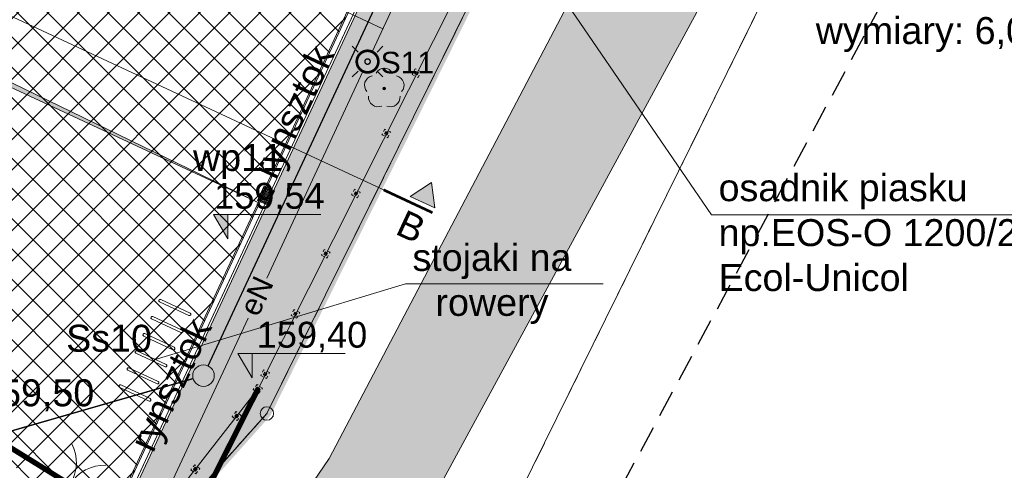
# Model space of a CAD drawing. Header units: millimetres. Extents: x 2049 to 5050, y -1200 to -312.
# Tile 15 of 23: x 2265 to 2302, y -1034 to -1018. Entities that reach past the tile are written whole.
import ezdxf

# ---------------------------------------------------------------- set-up
doc = ezdxf.new("R2010")
doc.units = ezdxf.units.MM
for name, pattern in [('BORDER2', [22.225, 6.35, -3.175, 6.35, -3.175, 0, -3.175]), ('HIDDEN', [9.525, 6.35, -3.175]), ('L_0_04', [1.5, 1, -0.5]), ('L_0_45', [0.5, 0.25, -0.25]), ('L_0_52', [1, 0.75, -0.25])]:
    doc.linetypes.add(name, pattern=pattern)
doc.layers.get('0').update_dxf_attribs({"lineweight": 5})
doc.layers.get('Defpoints').update_dxf_attribs({"lineweight": 5})
for name, color, linetype, lineweight in [('A_boisko kolory', 78, 'Continuous', 5), ('A_chodnik', 132, 'Continuous', 5), ('A_hatch nawierzchnia', 253, 'Continuous', 5), ('A_hatch zieleń', 3, 'Continuous', 5), ('A_koty wysokośc.', 53, 'Continuous', 5), ('A_latarnie', 22, 'Continuous', 5), ('A_linie przekrojowe', 114, 'Continuous', 5), ('A_mapa vector', 253, 'Continuous', 5), ('A_ogrodzenie 2_4m', 45, 'Continuous', 5), ('A_opisy', 13, 'Continuous', 5), ('A_pzt granica działki', 1, 'BORDER2', 5), ('A_spadki nawierzchni', 7, 'Continuous', 5), ('A_strefy oddziaływania obiektów', 71, 'L_0_45', 5), ('A_usunięcia', 1, 'Continuous', 5), ('A_zjazd z drogi', 7, 'Continuous', 5), ('IE_nn', 240, 'Continuous', 5), ('S-kd', 230, 'Continuous', 5), ('S-ks', 24, 'Continuous', 5), ('S-woda', 160, 'Continuous', 5)]:
    doc.layers.add(name, color=color, linetype=linetype, lineweight=lineweight)
doc.styles.get("Standard").update_dxf_attribs({"font": 'arial.ttf'})
doc.styles.add('wymiary pzt', font='arial.ttf', dxfattribs={"height": 1})

# ---------------------------------------------------------------- blocks, each defined once
blk = doc.blocks.new('zw$72B4')
at = {"layer": 'A_ogrodzenie 2_4m'}
for p, q in [((0.05, -0.05), (-0.05, 0.05)), ((-0.05, -0.05), (0.05, 0.05))]:
    blk.add_line(p, q, dxfattribs=at)
at = {"layer": 'A_ogrodzenie 2_4m', "linetype": 'HIDDEN', "ltscale": 0.01}
blk.add_lwpolyline([(-0.12, 0.12), (-0.12, -0.12), (0.12, -0.12), (0.12, 0.12)], close=True, dxfattribs=at)
at = {"layer": 'A_ogrodzenie 2_4m'}
blk.add_lwpolyline([(-0.05, 0.05), (-0.05, -0.05), (0.05, -0.05), (0.05, 0.05)], close=True, dxfattribs=at)
blk = doc.blocks.new('zw$4BF9')
at = {"layer": 'A_ogrodzenie 2_4m'}
blk.add_lwpolyline([(11.145, 8.054), (11.145, 8.054), (-89.687, 55.026), (-87.993, 59.248), (-87.56, 60.239), (-75.488, 90.173), (-59.845, 129.157), (-17.974, 109.652), (59.053, 73.799), (29.362, 14.847), (23.382, 7.169)], dxfattribs=at)
for p, rotation in [((35.235, 26.534), 63.26799960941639), ((34.111, 24.301), 63.26799960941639), ((32.986, 22.069), 63.26799960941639), ((31.861, 19.836), 63.26799960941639), ((30.737, 17.603), 63.26799960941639), ((29.612, 15.37), 63.26799960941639), ((29.342, 14.821), 52.08704927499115), ((28.557, 13.814), 52.08704927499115), ((27.021, 11.841), 52.08704927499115)]:
    blk.add_blockref('zw$72B4', p, dxfattribs=dict(at, rotation=rotation))
blk = doc.blocks.new('zw$FF0C')
at = {"layer": 'A_linie przekrojowe'}
h = blk.add_hatch(color=256, dxfattribs=at)
h.dxf.hatch_style = 1
h.paths.add_polyline_path([(-1.118, -0.031), (-0.604, -0.822), (-0.181, 0.084)])
blk.add_lwpolyline([(-0.181, 0.084), (-1.118, -0.031), (-0.604, -0.822)], close=True, dxfattribs=at)
at = {"layer": 'A_linie przekrojowe', "const_width": 0.1}
blk.add_lwpolyline([(0, 0), (-0.845, -1.813)], dxfattribs=at)
blk = doc.blocks.new('zw$928B')
at = {"layer": 'A_linie przekrojowe'}
blk.add_lwpolyline([(-4.532, 2.111), (0, 0)], dxfattribs=at)
at = {"layer": 'Defpoints'}
blk.add_line((-116.438, 54.242), (-4.532, 2.111), dxfattribs=at)
at = {"layer": 'A_linie przekrojowe', "rotation": 270}
blk.add_blockref('zw$FF0C', (0, 0), dxfattribs=at)
at = {"layer": 'A_linie przekrojowe', "insert": (-0.791, -0.514), "char_height": 1, "width": 1.13204, "attachment_point": 5, "rotation": 335.0218}
blk.add_mtext('\\pxqc;B', dxfattribs=at)
blk = doc.blocks.new('zw$3AD2')
at = {"layer": 'A_opisy'}
for points in [[(-0.05, 0.05), (-1.25, 0.05)], [(-1.25, -0.05), (-0.05, -0.05)]]:
    blk.add_lwpolyline(points, dxfattribs=at)
for centre, start, end in [((-1.25, 0), 90, 270), ((-0.05, 0), 270, 90)]:
    blk.add_arc(centre, 0.05, start, end, dxfattribs=at)
blk = doc.blocks.new('zw$374C')
at = {"layer": 'A_opisy', "rotation": 335.0218058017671}
for p in [(0.024, -0.066), (-0.271, -0.701), (-0.567, -1.335), (-0.863, -1.97), (-1.158, -2.605), (-1.454, -3.239)]:
    blk.add_blockref('zw$3AD2', p, dxfattribs=at)
blk = doc.blocks.new('zw$4BE7')
at = {"layer": 'A_latarnie'}
for p, q in [((-0.354, 0.354), (-0.566, 0.566)), ((0.354, 0.354), (0.566, 0.566)), ((-0.566, -0.566), (-0.354, -0.354)), ((0.566, -0.566), (0.354, -0.354))]:
    blk.add_line(p, q, dxfattribs=at)
at = {"layer": 'A_latarnie', "const_width": 0.1}
blk.add_lwpolyline([(0.152, -0.37, 0.831927), (-0.009, 0.4, 1.202028), (0.152, -0.37)], format="xyb", dxfattribs=at)
at = {"layer": 'A_latarnie'}
blk.add_lwpolyline([(0.038, -0.093, 0.05, 0.05, 0.831927), (-0.002, 0.1, 0.05, 0.05, 1.202028)], format="xyseb", close=True, dxfattribs=at)
blk = doc.blocks.new('zw$8BE4')
at = {"layer": 'A_latarnie', "xscale": -1, "rotation": 179.9999999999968}
blk.add_blockref('zw$4BE7', (93.196, -102.494), dxfattribs=at)
blk = doc.blocks.new('L_0_02_1')
at = {"color": 0}
blk.add_point((0, 0), dxfattribs=at)
blk = doc.blocks.new('KTOK02_500')
at = {"color": 0, "linetype": 'Continuous', "lineweight": 13}
for centre, start, end in [((-3, 0), 0, 60.01836), ((3, 0), 119.98164, 180)]:
    blk.add_arc(centre, 3, start, end, dxfattribs=at)
blk = doc.blocks.new('OBOP02_01')
at = {"linetype": 'Continuous', "lineweight": 18}
blk.add_hatch(color=0, dxfattribs=at).paths.add_polyline_path([(0, -0.1, 1), (0, 0.1, 1)])
at = {"color": 0, "linetype": 'Continuous', "lineweight": 18}
blk.add_circle((0, 0), 0.1, dxfattribs=at)
for centre, radius, start, end in [((0, 0.8), 0.7, 29.84593, 150.15407), ((-0.77, 0.25), 0.7, 101.63363, 222.66269), ((0.77, 0.25), 0.7, 317.33731, 78.36637), ((-0.46, -0.64), 0.71, 174.36932, 292.55725), ((0.46, -0.64), 0.71, 247.44275, 5.63068)]:
    blk.add_arc(centre, radius, start, end, dxfattribs=at)
blk = doc.blocks.new('zw$F0AB')
at = {"layer": 'A_mapa vector', "linetype": 'CONTINUOUS', "lineweight": 0}
for p, q in [((229.337, 69.047), (315.949, 244.523)), ((225.227, 82.687), (237.197, 106.887)), ((225.227, 82.687), (219.427, 76.207))]:
    blk.add_line(p, q, dxfattribs=at)
at = {"layer": 'A_mapa vector', "linetype": 'L_0_04', "lineweight": 25, "flags": 128}
blk.add_lwpolyline([(132.437, 208.417), (272.317, 142.967), (227.227, 59.257), (127.107, 42.427), (76.327, 77.727)], close=True, dxfattribs=at)
at = {"layer": 'A_mapa vector', "linetype": 'L_0_52', "lineweight": 0, "flags": 128}
for points in [[(266.507, 144.357), (229.337, 69.047)], [(225.227, 82.687), (237.197, 106.887)], [(219.427, 76.207), (225.227, 82.687)]]:
    blk.add_lwpolyline(points, dxfattribs=at)
at = {"layer": 'A_mapa vector', "linetype": 'L_0_45', "lineweight": 0, "flags": 128}
for points in [[(229.337, 69.047), (266.507, 144.357)], [(266.507, 144.357), (229.337, 69.047)], [(225.227, 82.687), (237.197, 106.887)], [(237.197, 106.887), (225.227, 82.687)], [(219.427, 76.207), (225.227, 82.687)], [(225.227, 82.687), (219.427, 76.207)]]:
    blk.add_lwpolyline(points, dxfattribs=at)
at = {"layer": 'A_mapa vector', "linetype": 'Continuous', "lineweight": 0, "flags": 128}
blk.add_lwpolyline([(216.213, 81.15), (219.638, 78.988)], dxfattribs=at)
at = {"layer": 'A_mapa vector', "linetype": 'Continuous', "lineweight": 0}
blk.add_circle((225.227, 82.687), 0.25, dxfattribs=at)
at = {"layer": 'A_mapa vector'}
for p in [(229.585, 94.743), (216.213, 81.15)]:
    blk.add_point(p, dxfattribs=at)
at = {"layer": 'A_mapa vector', "linetype": 'Continuous', "xscale": 0.5, "yscale": 0.5, "zscale": 0.5}
blk.add_blockref('OBOP02_01', (229.585, 94.743), dxfattribs=at)
at = {"layer": 'A_mapa vector', "linetype": 'Continuous', "yscale": 0.5, "zscale": 0.5}
for name, p, xscale, rotation in [('L_0_02_1', (225.227, 82.687), 0.4999999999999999, 228.1699999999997), ('L_0_02_1', (225.227, 82.687), 0.5, 63.67999999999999), ('KTOK02_500', (217.926, 80.069), 0.5, 327.7400000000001)]:
    blk.add_blockref(name, p, dxfattribs=dict(at, xscale=xscale, rotation=rotation))
blk = doc.blocks.new('zw$8536')
at = {"layer": 'S-ks', "const_width": 0.05}
for points in [[(-31.884, -58.302), (-25.21, -43.974)], [(-62.223, -67.352), (-32.437, -58.775)]]:
    blk.add_lwpolyline(points, dxfattribs=at)
at = {"layer": 'S-ks'}
blk.add_circle((-32.053, -58.665), 0.4, dxfattribs=at)
blk = doc.blocks.new('zw$CA91')
at = {"layer": 'A_koty wysokośc.'}
h = blk.add_hatch(color=256, dxfattribs=at)
h.dxf.hatch_style = 1
h.paths.add_polyline_path([(-0.448, 0.753), (0, 0), (0, 0.753)])
blk.add_lwpolyline([(2.874, 0.753), (-0.448, 0.753), (0, 0), (0, 0.753)], dxfattribs=at)

msp = doc.modelspace()

# ---------------------------------------------------------------- hatches: boundary and pattern name
at = {"layer": 'A_boisko kolory'}
h = msp.add_hatch(dxfattribs=at)
h.set_pattern_fill('LINE', color=150, scale=0.1, angle=45, style=2)
h.set_pattern_definition([(45, (9.53627, -381.61447), (-0.224506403, 0.224506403), [])])
h.paths.add_polyline_path([(2230.602, -1008.371), (2251.292, -1018.01), (2255.891, -1008.138, -0.414211), (2248.771, -988.599), (2250.316, -985.282, -0.414211), (2269.855, -978.161), (2274.454, -968.29), (2253.764, -958.652)])
h.paths.add_polyline_path([(2250.395, -976.806), (2250.445, -976.862, -0.003792), (2250.668, -976.663), (2250.619, -976.607, 0.003792)], flags=16)
h.paths.add_polyline_path([(2248.315, -1008.994, 0.003792), (2248.532, -1009.201), (2248.583, -1009.147, -0.003792), (2248.367, -1008.94)], flags=16)
h.paths.add_polyline_path([(2246.313, -981.961), (2246.379, -981.997, -0.003792), (2246.525, -981.736), (2246.46, -981.699, 0.003792)], flags=16)
h.paths.add_polyline_path([(2253.02, -974.808), (2253.06, -974.871, -0.003792), (2253.313, -974.712), (2253.274, -974.649, 0.003792)], flags=16)
h.paths.add_polyline_path([(2248.138, -979.213), (2248.197, -979.259, -0.003792), (2248.384, -979.026), (2248.326, -978.979, 0.003792)], flags=16)
h.paths.add_polyline_path([(2246.149, -1006.505, 0.003792), (2246.328, -1006.746), (2246.388, -1006.7, -0.003792), (2246.21, -1006.461)], flags=16)
h.paths.add_polyline_path([(2250.865, -1011.088, 0.003792), (2251.113, -1011.256), (2251.154, -1011.194, -0.003792), (2250.907, -1011.026), (2250.865, -1011.088)], flags=16)
h.paths.add_polyline_path([(2244.427, -1003.691, 0.003792), (2244.564, -1003.958), (2244.63, -1003.924, -0.003792), (2244.494, -1003.658)], flags=16)
h.paths.add_polyline_path([(2244.88, -984.933), (2244.948, -984.965), (2245.075, -984.693), (2245.007, -984.661)], flags=16)
h.paths.add_polyline_path([(2243.197, -1000.63, 0.003792), (2243.287, -1000.916), (2243.358, -1000.893, -0.003792), (2243.268, -1000.608)], flags=16)
h.paths.add_polyline_path([(2255.94, -973.274), (2255.97, -973.343, -0.003792), (2256.246, -973.228), (2256.218, -973.159, 0.003792)], flags=16)
h.paths.add_polyline_path([(2243.547, -987.952), (2243.617, -987.978, -0.003792), (2243.723, -987.698), (2243.653, -987.671, 0.003792)], flags=16)
h.paths.add_polyline_path([(2268.86, -972.488, -0.003792), (2269.147, -972.57), (2269.168, -972.498, 0.003792), (2268.879, -972.416)], flags=16)
h.paths.add_polyline_path([(2259.075, -972.246), (2259.093, -972.319, -0.003792), (2259.384, -972.253), (2259.368, -972.179, 0.003792)], flags=16)
h.paths.add_polyline_path([(2242.665, -991.131), (2242.739, -991.145, -0.003792), (2242.797, -990.851), (2242.723, -990.836, 0.003792)], flags=16)
h.paths.add_polyline_path([(2242.492, -997.407, 0.003792), (2242.534, -997.705), (2242.608, -997.694, -0.003792), (2242.566, -997.398)], flags=16)
h.paths.add_polyline_path([(2265.629, -971.886, -0.003792), (2265.926, -971.919), (2265.934, -971.844, 0.003792), (2265.636, -971.812)], flags=16)
h.paths.add_polyline_path([(2242.324, -994.412), (2242.399, -994.414, -0.003792), (2242.408, -994.115), (2242.333, -994.112, 0.003792)], flags=16)
h.paths.add_polyline_path([(2262.338, -971.754), (2262.343, -971.829, -0.003792), (2262.641, -971.812), (2262.637, -971.737, 0.003792)], flags=16)
at = {"layer": 'A_hatch nawierzchnia'}
h = msp.add_hatch(dxfattribs=at)
h.set_pattern_fill('NET', color=256, scale=0.25, angle=45)
h.set_pattern_definition([(45, (9.5363, -381.6145), (-0.561266, 0.561266), []), (135, (9.5363, -381.6145), (-0.561266, -0.561266), [])])
h.paths.add_polyline_path([(2254.623, -1023.02), (2275.699, -977.778), (2276.786, -978.285), (2277.251, -977.288), (2276.163, -976.781), (2280.432, -967.617), (2281.378, -965.586), (2282.164, -963.9), (2298.879, -971.687), (2268.176, -1037.594)])
h.paths.add_polyline_path([(2274.775, -992.889), (2286.012, -998.124), (2297.455, -973.56), (2293.745, -971.833), (2293.893, -971.515), (2292.987, -971.093), (2292.839, -971.41), (2290.834, -970.476), (2290.981, -970.159), (2290.075, -969.737), (2289.927, -970.054), (2283.899, -967.246), (2281.223, -972.991), (2282.001, -973.354), (2281.854, -973.671), (2282.76, -974.093), (2282.908, -973.776), (2283.542, -974.071)], flags=16)
h.paths.add_polyline_path([(2265.709, -1012.351), (2266.488, -1012.714), (2266.34, -1013.031), (2267.246, -1013.454), (2267.394, -1013.136), (2271.979, -1015.272), (2271.831, -1015.589), (2272.738, -1016.012), (2272.885, -1015.694), (2276.946, -1017.586), (2282.211, -1006.282), (2279.883, -1005.197), (2280.03, -1004.88), (2278.943, -1004.373), (2278.795, -1004.691), (2276.18, -1003.472), (2276.327, -1003.155), (2275.24, -1002.648), (2275.092, -1002.966), (2270.975, -1001.048), (2268.797, -1005.721), (2267.438, -1005.088), (2266.526, -1007.044), (2266.662, -1007.108), (2265.818, -1008.92), (2266.906, -1009.427), (2267.75, -1007.614), (2267.886, -1007.678)], flags=16)
at = {"layer": 'A_hatch zieleń'}
h = msp.add_hatch(dxfattribs=at)
h.set_pattern_fill('DOTS', color=256, scale=0.25, angle=45, style=2)
h.set_pattern_definition([(45, (9.53627, -381.61447), (-0.1403165, 0.420949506), [0, -0.396875])])
h.paths.add_polyline_path([(2134.432, -1038.222), (2185.052, -916.842), (2227.212, -936.482), (2304.212, -972.322), (2286.482, -1008.192), (2274.512, -1032.392), (2268.773, -1038.804), (2268.409, -1037.757), (2299.167, -971.732), (2282.125, -963.794), (2281.34, -965.48), (2247.954, -949.927), (2248.917, -947.861), (2223.808, -936.164), (2222.845, -938.23), (2187.284, -921.665), (2174.278, -949.584), (2172.737, -948.866), (2170.981, -952.637), (2172.522, -953.355), (2159.358, -981.612), (2155.451, -991.229), (2179.045, -1002.22), (2178.901, -1002.528), (2160.553, -993.981), (2148.873, -1019.054), (2161.532, -1024.951), (2219.627, -1027.744), (2248.71, -1041.292), (2249.491, -1045.66), (2167.232, -1060.362)])
h.paths.add_polyline_path([(2185.226, -1046.474), (2178.186, -1045.303), (2179.282, -1038.377), (2186.248, -1039.417)], flags=16)
h.paths.add_polyline_path([(2196.007, -1044.411), (2189.98, -1043.983), (2190.308, -1038.915), (2196.306, -1039.336)], flags=16)
at = {"layer": 'A_spadki nawierzchni'}
h = msp.add_hatch(color=256, dxfattribs=at)
h.dxf.hatch_style = 1
h.paths.add_polyline_path([(2274.234, -1024.591), (2257.519, -1016.804), (2257.645, -1016.532)])
at = {"layer": 'A_zjazd z drogi'}
h = msp.add_hatch(color=252, dxfattribs=at)
h.dxf.hatch_style = 2
h.paths.add_polyline_path([(2148.462, -1086.554), (2150.845, -1081.821), (2154.658, -1076.101), (2158.131, -1071.913), (2162.149, -1068.372), (2167.153, -1065.138), (2173.01, -1062.142), (2177.572, -1060.814), (2186.152, -1059.588), (2202.869, -1057.103), (2242.858, -1050.215), (2258.389, -1046.653), (2266.298, -1043.327), (2271.117, -1040.446), (2274.679, -1037.199), (2276.827, -1034.056), (2289.087, -1010.743), (2294.136, -1010.743), (2286.726, -1024.418), (2279.577, -1037.56), (2276.955, -1040.931), (2273.993, -1043.484), (2267.864, -1046.787), (2262.042, -1049.306), (2256.629, -1051.247), (2245.359, -1053.426), (2222.582, -1057.477), (2197.523, -1061.767), (2179.853, -1064.491), (2175.325, -1065.751), (2170.558, -1067.726), (2165.996, -1070.449), (2162.795, -1073.207), (2158.233, -1078.144), (2154.556, -1083.149), (2152.786, -1086.554)])

# ---------------------------------------------------------------- linework, layer by layer
at = {"layer": 'A_chodnik'}
msp.add_lwpolyline([(2259.108, -1043.881), (2256.102, -1038.116), (2155.451, -991.229), (2159.358, -981.612), (2172.522, -953.355), (2170.981, -952.637), (2172.737, -948.866), (2174.278, -949.584), (2187.284, -921.665), (2222.845, -938.23), (2223.808, -936.164), (2248.917, -947.861), (2247.954, -949.927), (2281.34, -965.48), (2282.125, -963.794), (2299.167, -971.732), (2268.409, -1037.757), (2268.783, -1038.835)], close=True, dxfattribs=at)
msp.add_lwpolyline([(2174.317, -949.69), (2187.323, -921.771), (2222.884, -938.337), (2223.847, -936.27), (2248.811, -947.899), (2247.848, -949.966), (2281.378, -965.586), (2282.164, -963.9), (2299.06, -971.771), (2268.323, -1037.752), (2268.712, -1038.872)], dxfattribs=at)
at = {"layer": 'A_hatch nawierzchnia'}
for points in [[(2298.879, -971.687), (2268.176, -1037.594)], [(2299.06, -971.771), (2268.323, -1037.752)]]:
    msp.add_lwpolyline(points, dxfattribs=at)
at = {"layer": 'A_opisy'}
msp.add_lwpolyline([(2286.995, -1027.587), (2279.653, -1027.587), (2270.324, -1030.395)], dxfattribs=at)
at = {"layer": 'A_pzt granica działki', "ltscale": 0.2, "const_width": 0.3}
msp.add_lwpolyline([(2185.052, -916.842), (2227.212, -936.482), (2304.212, -972.322), (2286.482, -1008.192), (2274.512, -1032.392), (2268.712, -1038.872), (2258.932, -1043.972), (2167.232, -1060.362), (2134.432, -1038.222)], close=True, dxfattribs=at)
at = {"layer": 'A_spadki nawierzchni'}
msp.add_lwpolyline([(2274.234, -1024.591), (2257.519, -1016.804), (2257.645, -1016.532), (2274.234, -1024.591)], dxfattribs=at)
at = {"layer": 'A_strefy oddziaływania obiektów', "ltscale": 5}
msp.add_lwpolyline([(2245.27, -1046.008, 0.5, 0.5, 0), (2258.801, -1043.589, 0.5, 0.5, 0), (2268.462, -1038.551, 0.5, 0.5, 0), (2274.177, -1032.166, 0.5, 0.5, 0), (2286.123, -1008.015, 0.5, 0.5, 0), (2303.672, -972.512, 0.5, 0.5, 0), (2227.043, -936.845, 0.5, 0.5, 0), (2185.261, -917.381, 0.5, 0.5, 0), (2151.02, -999.485, 0, 0, 0)], format="xyseb", dxfattribs=at)
at = {"layer": 'A_usunięcia', "color": 2, "linetype": 'HIDDEN', "ltscale": 0.1, "const_width": 0.3}
msp.add_lwpolyline([(2274.195, -1031.453), (2303.536, -973.196)], dxfattribs=at)
at = {"layer": 'A_usunięcia', "linetype": 'HIDDEN', "ltscale": 0.2, "const_width": 0.2}
msp.add_lwpolyline([(2252.562, -1036.655), (2258.292, -1029.504), (2271.161, -1037.478), (2274.195, -1031.453)], dxfattribs=at)
at = {"layer": 'A_zjazd z drogi'}
for points in [[(2289.087, -1010.743), (2276.827, -1034.056), (2274.679, -1037.199), (2271.117, -1040.446), (2266.298, -1043.327), (2258.389, -1046.653), (2242.858, -1050.215), (2202.869, -1057.103), (2186.152, -1059.588), (2177.572, -1060.814), (2173.01, -1062.142), (2167.153, -1065.138), (2162.149, -1068.372), (2158.131, -1071.913), (2154.658, -1076.101), (2150.845, -1081.821), (2148.462, -1086.554)], [(2148.462, -1086.554), (2152.786, -1086.554), (2154.556, -1083.149), (2158.233, -1078.144), (2162.795, -1073.207), (2165.996, -1070.449), (2170.558, -1067.726), (2175.325, -1065.751), (2179.853, -1064.491), (2197.523, -1061.767), (2222.582, -1057.477), (2245.359, -1053.426), (2256.629, -1051.247), (2262.042, -1049.306), (2267.864, -1046.787), (2273.993, -1043.484), (2276.955, -1040.931), (2279.577, -1037.56), (2286.726, -1024.418), (2294.136, -1010.743)]]:
    msp.add_lwpolyline(points, dxfattribs=at)

# ---------------------------------------------------------------- block references
at = {"layer": 'A_latarnie'}
msp.add_blockref('zw$8BE4', (2185.052, -916.842), dxfattribs=at)
at = {"layer": 'A_linie przekrojowe'}
msp.add_blockref('zw$928B', (2280.657, -1024.941), dxfattribs=at)
at = {"layer": 'A_ogrodzenie 2_4m'}
msp.add_blockref('zw$4BF9', (2244.833, -1046.3), dxfattribs=at)
at = {"layer": 'A_opisy'}
msp.add_blockref('zw$374C', (2271.66, -1028.666), dxfattribs=at)

# ---------------------------------------------------------------- texts
at = {"layer": 'A_opisy', "insert": (2282.866, -1027.587), "char_height": 1, "width": 8.75301, "attachment_point": 5}
msp.add_mtext('\\pxqc;stojaki na\\Prowery', dxfattribs=at)

# ---------------------------------------------------------------- next in the draw order: block references
at = {"layer": 'A_mapa vector'}
msp.add_blockref('zw$F0AB', (2049.285, -1115.08), dxfattribs=at)

# ---------------------------------------------------------------- next in the draw order: hatches: boundary and pattern name
at = {"layer": 'S-kd', "transparency": 33554687}
h = msp.add_hatch(dxfattribs=at)
h.set_pattern_fill('ANSI31', color=230, scale=0.01, angle=290.0218)
h.set_pattern_definition([(335.0218058, (3837.769927, 735.68781), (0.01340717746, 0.02878037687), [])])
h.paths.add_polyline_path([(2274.794, -1024.128), (2274.414, -1023.951), (2274.165, -1024.486), (2274.545, -1024.663)])

# ---------------------------------------------------------------- next in the draw order: linework, layer by layer
at = {"layer": 'IE_nn'}
for p, q in [((2277.074, -1017.309), (2278.815, -1018.12)), ((2278.417, -1018.974), (2279.259, -1017.166)), ((2274.504, -1027.375), (2278.079, -1019.699)), ((2270.856, -1035.205), (2273.813, -1028.857))]:
    msp.add_line(p, q, dxfattribs=at)
at = {"layer": 'S-kd', "color": 7}
for q in [(2272.124, -997.399), (2308.484, -1025.025)]:
    msp.add_line((2291.011, -1025.025), q, dxfattribs=at)
at = {"layer": 'S-kd'}
for points in [[(2269.198, -1035.279), (2298.832, -971.665), (2299.059, -971.77), (2269.424, -1035.385)], [(2274.794, -1024.128), (2274.545, -1024.663), (2274.165, -1024.486), (2274.414, -1023.951)]]:
    msp.add_lwpolyline(points, close=True, dxfattribs=at)

# ---------------------------------------------------------------- next in the draw order: block references
at = {"layer": 'A_koty wysokośc.', "xscale": 1.2, "yscale": 1.2, "zscale": 1.2}
for p in [(2273.066, -1025.913), (2273.97, -1031.067)]:
    msp.add_blockref('zw$CA91', p, dxfattribs=at)
at = {"layer": 'S-ks'}
msp.add_blockref('zw$8536', (2304.212, -972.322), dxfattribs=at)

# ---------------------------------------------------------------- next in the draw order: texts
at = {"layer": 'A_koty wysokośc.', "char_height": 0.96, "width": 6.18964, "attachment_point": 4}
for s, insert in [('\\pxql;159,54', (2272.555, -1024.404)), ('\\pxql;159,40', (2274.135, -1029.558))]:
    msp.add_mtext(s, dxfattribs=dict(at, insert=insert))
at = {"layer": 'IE_nn', "color": 5}
msp.add_text('S11', height=0.8, dxfattribs=at).set_placement((2278.734, -1019.774))
at = {"layer": 'IE_nn'}
msp.add_text('eN', height=0.8, rotation=65.0229, dxfattribs=at).set_placement((2274.181, -1028.847))
at = {"layer": 'S-kd', "color": 7}
for s, p in [('wp11', (2271.77, -1023.394)), ('Ss10', (2267.061, -1030.099))]:
    msp.add_text(s, height=1, dxfattribs=at).set_placement(p)
at = {"layer": 'S-kd', "color": 7, "char_height": 1, "attachment_point": 1}
for s, insert, width in [('zbiornik retencyjny o poj. 60m3,\\Pwymiary: 6,0 x 6,0 x 2,5m', (2294.886, -1016.018), 21.91946), ('osadnik piasku\\Pnp.EOS-O 1200/2.0 firmy Ecol-Unicol', (2291.278, -1023.515), 18.8522)]:
    msp.add_mtext(s, dxfattribs=dict(at, insert=insert, width=width))
at = {"layer": 'S-kd', "color": 7, "char_height": 1, "width": 14.81305, "attachment_point": 1, "rotation": 64.903}
for insert in [(2273.929, -1023.337), (2269.38, -1033.468)]:
    msp.add_mtext('rynsztok', dxfattribs=dict(at, insert=insert))
at = {"layer": 'S-woda', "color": 7, "insert": (2263.832, -1031.125), "char_height": 1, "width": 8.23275, "attachment_point": 1, "style": 'wymiary pzt'}
msp.add_mtext('159,50', dxfattribs=at)

doc.saveas('drawing.dxf')
